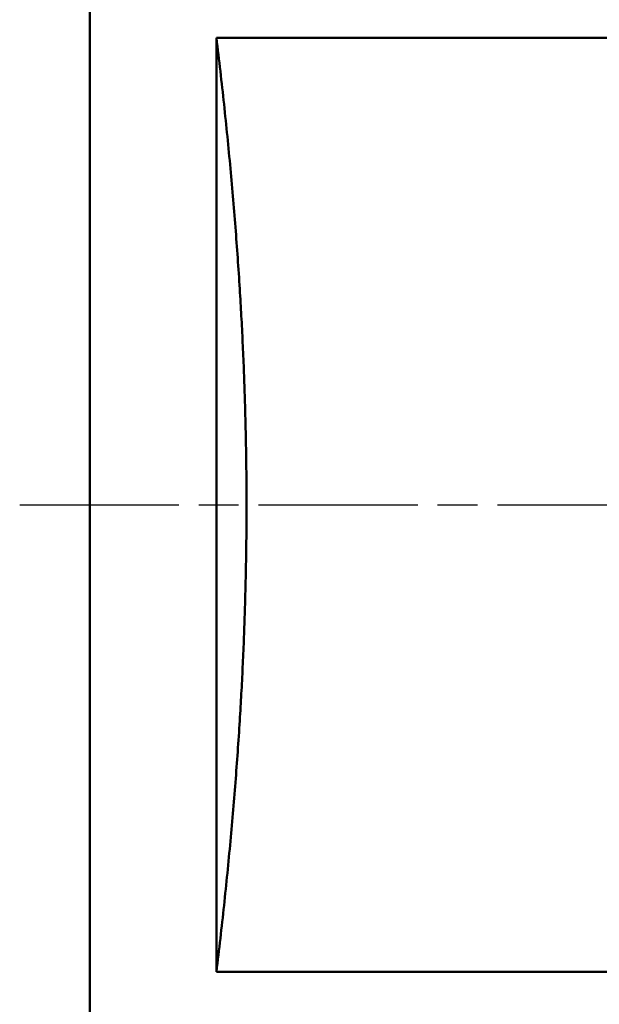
# Model space of a CAD drawing. Header units: millimetres. Extents: x -75 to 691, y -69 to 356.
# Tile 12 of 19: x 39 to 59, y 209 to 244. Entities that reach past the tile are written whole.
import ezdxf

# ---------------------------------------------------------------- set-up
doc = ezdxf.new("R2010")
doc.units = ezdxf.units.MM
doc.linetypes.add('CHAIN', pattern=[0.7087, 0.4724, -0.0591, 0.1181, -0.0591])
doc.layers.add('Видимый контур (ГОСТ)', color=7, linetype='Continuous', lineweight=50)
doc.layers.add('Осевая линия (ГОСТ)', color=7, linetype='Continuous', lineweight=25)

msp = doc.modelspace()

# ---------------------------------------------------------------- linework, layer by layer
at = {"layer": 'Видимый контур (ГОСТ)'}
for p, q in [((41.1534, 190.0845), (41.1534, 263.0845)), ((45.6534, 209.9713), (45.6534, 243.1978)), ((59.844, 243.1978), (45.6534, 243.1978)), ((59.844, 209.9713), (45.6534, 209.9713))]:
    msp.add_line(p, q, dxfattribs=at)
for points in [[(46.7252, 226.5845), (46.7252, 234.4096), (45.6534, 243.1978)], [(45.6534, 209.9713), (46.7252, 218.7594), (46.7252, 226.5845)]]:
    msp.add_rational_spline(points, [1, 1.03030988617, 1], degree=2, dxfattribs=at)
at = {"layer": 'Осевая линия (ГОСТ)', "linetype": 'CHAIN', "ltscale": 11.993792}
msp.add_line((38.6534, 226.5845), (79.5253, 226.5845), dxfattribs=at)

doc.saveas('drawing.dxf')
